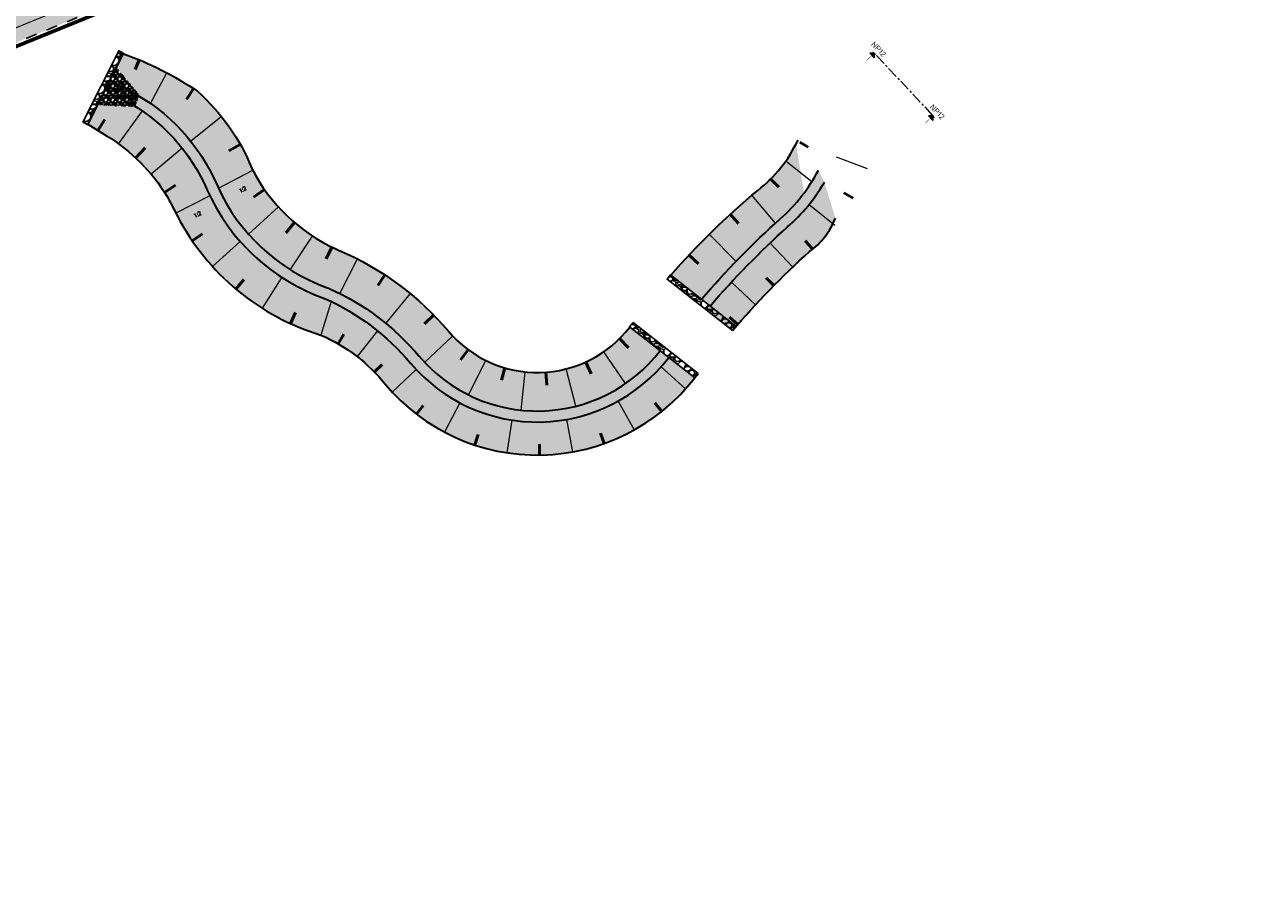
# Model space of a CAD drawing. Header units: metres. Extents: x 183890 to 185675, y 327401 to 328446.
# Tile 68 of 69: x 184595 to 184708, y 328308 to 328386. Entities that reach past the tile are written whole.
import ezdxf
from ezdxf.enums import TextEntityAlignment as Align

# ---------------------------------------------------------------- set-up
doc = ezdxf.new("R2010")
doc.units = ezdxf.units.M
doc.header["$LTSCALE"] = 0.2
for name, pattern in [('ACAD_ISO02W100', [15, 12, -3]), ('DASHED', [200, 100, -100]), ('XX-CENTER', [8, 5, -1, 1, -1])]:
    doc.linetypes.add(name, pattern=pattern)
for name, color, linetype, lineweight in [('N-WE-GW-TALUDARCERING_KORT-G', 7, 'Continuous', 50), ('N-WE-GW-TALUDARCERING_LANG-G', 7, 'Continuous', 18), ('N-WE-GW-WATERGANG_BODEM-G', 90, 'Continuous', 35), ('N-WE-GW-WATERGANG_INSTEEK-G', 90, 'Continuous', 35), ('X-XX-AL-T25', 7, 'Continuous', 25), ('X-XX-AL-VERWIJZING_DOORSNEDE-G', 7, 'XX-CENTER', 18)]:
    doc.layers.add(name, color=color, linetype=linetype, lineweight=lineweight)
for name, color, linetype in [('O_GROEN_A_GRAS', 251, 'Continuous'), ('O_RIO_L_KOKER', 7, 'Continuous'), ('O_RIO_T_VLOEIVLAK', 7, 'Continuous'), ('O_WEG_L_DETAIL', 7, 'Continuous'), ('O_WEGEN_A_ASFALT', 252, 'Continuous'), ('O_WEGEN_L_2STREK', 3, 'Continuous'), ('O_WEGEN_L_TB18-20', 1, 'ACAD_ISO02W100'), ('VOP', 7, 'Continuous'), ('Z_ZZZ_Z_HERGEBRUIK_MATERIALEN', 252, 'Continuous')]:
    doc.layers.add(name, color=color, linetype=linetype)
doc.styles.add('NLCS-ISO', font='NLCS-ISO.ttf')
doc.styles.add('ROMANS1_200_18', font='romans.shx', dxfattribs={"width": 0.9, "height": 0.36})
doc.styles.get("Standard").update_dxf_attribs({"font": 'arial.ttf'})
pattern_1 = [(90, (0, 0), (-0.3592102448, 0.3592102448), [0.09525, -0.6231704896]), (45, (0, 0), (-0.3592102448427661, 0.3592102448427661), [0.09525, -0.41275]), (135, (0, 0), (-0.3592102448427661, -0.3592102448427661), [0.09525, -0.41275])]

# ---------------------------------------------------------------- blocks, each defined once
blk = doc.blocks.new('pijldrsn')
at = {"linetype": 'Continuous'}
blk.add_hatch(color=256, dxfattribs=at).paths.add_polyline_path([(-2.99999997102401, -2.999999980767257), (2.897598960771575e-08, 1.923274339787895e-08), (3.00000002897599, -2.999999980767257)])
for p, q in [((-2.99999997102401, -2.999999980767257), (2.897598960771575e-08, 1.923274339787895e-08)), ((2.897598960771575e-08, 1.923274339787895e-08), (3.00000002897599, -2.999999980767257)), ((2.897598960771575e-08, 1.923274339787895e-08), (2.897598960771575e-08, -2.999999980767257)), ((2.897598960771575e-08, 1.923274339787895e-08), (2.897598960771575e-08, 1.923274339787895e-08)), ((2.897598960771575e-08, 1.923274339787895e-08), (2.897598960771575e-08, 1.923274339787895e-08)), ((2.897598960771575e-08, 1.923274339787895e-08), (2.897598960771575e-08, 1.923274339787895e-08)), ((3.00000002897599, -2.999999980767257), (-2.99999997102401, -2.999999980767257))]:
    blk.add_line(p, q, dxfattribs=at)
at = {"linetype": 'Continuous', "const_width": 0.35}
for points in [[(-2.99999997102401, 1.923274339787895e-08), (3.00000002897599, 1.923274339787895e-08)], [(2.897598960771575e-08, 1.923274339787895e-08), (2.897598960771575e-08, -9.999999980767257)]]:
    blk.add_lwpolyline(points, dxfattribs=at)
at = {"flags": 11}
for tag, p in [('TEXTAT', (0, -65)), ('TEXTHG', (0.02287704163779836, -71.78196205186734))]:
    blk.add_attdef(tag, text='', height=5, dxfattribs=at).set_placement(p, align=Align.TOP_CENTER)

msp = doc.modelspace()

# ---------------------------------------------------------------- hatches: boundary and pattern name
at = {"layer": 'O_GROEN_A_GRAS'}
h = msp.add_hatch(dxfattribs=at)
h.set_pattern_fill('GRASS', color=256, scale=0.02, style=0)
h.set_pattern_definition(pattern_1)
edge = h.paths.add_edge_path()
edge.add_line((184653.8217656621, 328362.8379226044), (184656.5809662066, 328360.6582095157))
edge.add_arc((184720.4602819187, 328305.2000703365), 84.59416160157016, 132.085681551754, 139.0364475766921, ccw=False)
edge.add_arc((184654.0150322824, 328379.2063811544), 14.86630503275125, 310.9672522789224, 323.2204230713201)
edge.add_line((184665.9221226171, 328370.3053573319), (184665.2071640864, 328374.7071180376))
edge.add_arc((184655.5228872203, 328379.2997131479), 10.71807577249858, 305.2923046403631, 334.6281897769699, ccw=False)
edge.add_arc((184704.6566163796, 328318.7128105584), 67.31424485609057, 129.6372020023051, 139.0417226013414)
edge = h.paths.add_edge_path()
edge.add_line((184652.8472981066, 328355.9791677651), (184650.0962648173, 328358.1361536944))
edge.add_arc((184641.7057763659, 328364.5820528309), 10.58063855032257, 220.1954036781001, 322.4671307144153, ccw=False)
edge.add_arc((184613.1592556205, 328340.4720210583), 26.78508773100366, 40.17951612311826, 66.85634040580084)
edge.add_arc((184630.1044102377, 328379.8669257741), 16.09978933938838, 207.0915571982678, 246.5084451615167, ccw=False)
edge.add_arc((184598.186126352, 328365.3921318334), 18.98024129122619, 22.10619573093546, 48.28582376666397)
edge.add_arc((184595.2518401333, 328357.0715778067), 27.34931631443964, 55.31371048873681, 71.14789657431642)
edge.add_line((184604.089126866, 328382.953762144), (184603.4728519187, 328381.7271793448))
edge.add_line((184603.4728519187, 328381.7271793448), (184605.54391776, 328379.118771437))
edge.add_arc((184596.4817143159, 328364.0915899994), 17.5482111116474, 23.047062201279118, 58.90774968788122, ccw=False)
edge.add_arc((184628.5064357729, 328378.0812193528), 17.40041144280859, 204.1527238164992, 250.7741621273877)
edge.add_arc((184613.5145472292, 328340.8510135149), 22.76919528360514, 40.02769890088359, 65.99725163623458, ccw=False)
edge.add_arc((184641.7031420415, 328364.5759882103), 14.07471264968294, 220.1795161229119, 322.3527015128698)
h = msp.add_hatch(dxfattribs=at)
h.set_pattern_fill('GRASS', color=256, scale=0.02, style=0)
h.set_pattern_definition(pattern_1)
edge = h.paths.add_edge_path()
edge.add_line((184657.0603380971, 328359.6648933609), (184659.4232838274, 328357.8121928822))
edge.add_arc((184718.4356267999, 328307.3035877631), 77.67609551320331, 132.0458085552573, 139.4398145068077, ccw=False)
edge.add_arc((184662.4397176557, 328370.481690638), 6.781682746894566, 305.87632970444, 338.923111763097)
edge.add_line((184668.7676968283, 328368.0428588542), (184667.7695821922, 328371.2973994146))
edge.add_arc((184654.0150322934, 328379.2063811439), 15.86630501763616, 311.00109129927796, 330.10073646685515, ccw=False)
edge.add_arc((184718.4356268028, 328307.3035877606), 80.6760955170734, 132.0270405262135, 139.5313993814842)
edge = h.paths.add_edge_path()
edge.add_line((184655.9951696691, 328353.5110352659), (184653.6342697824, 328355.3621316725))
edge.add_arc((184641.7031420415, 328364.5759882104), 15.07471264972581, 220.1743377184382, 322.3227557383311, ccw=False)
edge.add_arc((184613.514547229, 328340.8510135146), 21.76919528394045, 40.02431088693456, 65.99725163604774)
edge.add_arc((184628.4872009, 328378.066626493), 18.37695806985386, 204.1142105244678, 250.5561662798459, ccw=False)
edge.add_arc((184596.5321285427, 328364.1230987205), 16.48948817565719, 22.97184080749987, 58.12074247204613)
edge.add_line((184605.2407376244, 328378.1253609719), (184601.7526882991, 328378.3035076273))
edge.add_line((184601.7526882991, 328378.3035076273), (184600.8745498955, 328376.5557334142))
edge.add_line((184600.8745498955, 328376.5557334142), (184602.5578847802, 328375.5235964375))
edge.add_arc((184593.9638700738, 328361.4542674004), 16.48645226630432, 24.229419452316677, 58.58202505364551, ccw=False)
edge.add_arc((184628.3540893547, 328378.2935465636), 21.82041116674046, 207.4935989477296, 253.1898422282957)
edge.add_arc((184615.9703326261, 328343.4397121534), 15.22922852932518, 38.494370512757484, 66.49745592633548, ccw=False)
edge.add_arc((184641.7031420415, 328364.5759882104), 18.07471264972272, 220.1608630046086, 322.2528001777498)
at = {"layer": 'O_RIO_L_KOKER'}
h = msp.add_hatch(color=143, dxfattribs=at)
h.dxf.hatch_style = 1
edge = h.paths.add_edge_path()
edge.add_line((184602.9558795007, 328379.3582875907), (184604.1933145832, 328378.7250522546))
edge.add_arc((184596.5305874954, 328364.1221447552), 16.49127932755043, 22.97280275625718, 62.312214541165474, ccw=False)
edge.add_arc((184628.4872008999, 328378.0666264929), 18.37695806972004, 204.1142105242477, 250.5561662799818)
edge.add_arc((184613.5145472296, 328340.8510135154), 21.76919528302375, 40.02431088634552, 65.99725163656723, ccw=False)
edge.add_arc((184641.6977481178, 328364.5638121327), 15.0627373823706, 220.1521848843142, 322.3721998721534)
edge.add_line((184653.6273382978, 328355.3675663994), (184652.8472981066, 328355.979167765))
edge.add_arc((184641.7031420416, 328364.5759882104), 14.07471264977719, 220.1795161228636, 322.35270151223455, ccw=False)
edge.add_arc((184613.5145472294, 328340.8510135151), 22.76919528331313, 40.02769890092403, 65.9972516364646)
edge.add_arc((184630.0600329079, 328382.2238262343), 21.82380680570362, 250.47988576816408, 250.50421813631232, ccw=False)
edge.add_line((184622.7678749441, 328361.6543591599), (184622.6165895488, 328361.7079919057))
edge.add_arc((184628.5062164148, 328378.0810610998), 17.40014653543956, 204.1525438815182, 250.21561709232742, ccw=False)
edge.add_arc((184596.5305874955, 328364.1221447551), 17.49127932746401, 23.017637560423, 62.32925588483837)
edge.add_line((184604.6533608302, 328379.6129615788), (184603.4114288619, 328380.248498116))
edge.add_arc((184603.1836541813, 328379.8033928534), 0.4999999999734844, 62.89971333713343, 242.8997133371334)
h = msp.add_hatch(color=143, dxfattribs=at)
h.dxf.hatch_style = 1
edge = h.paths.add_edge_path()
edge.add_line((184667.7695821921, 328371.2973994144), (184667.2289495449, 328372.3946694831))
edge.add_arc((184654.0150322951, 328379.2063811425), 14.86630501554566, 310.9672522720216, 332.72910938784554, ccw=False)
edge.add_arc((184718.4356267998, 328307.3035877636), 81.6760955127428, 132.020638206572, 139.2093422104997)
edge.add_line((184656.5985252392, 328360.6623494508), (184657.3863542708, 328360.0446411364))
edge.add_arc((184718.4356267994, 328307.3035877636), 80.67609551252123, 132.0270405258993, 139.1759498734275, ccw=False)
edge.add_arc((184654.0150322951, 328379.2063811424), 15.86630501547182, 311.0010912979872, 330.1007364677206)
at = {"layer": 'O_WEG_L_DETAIL'}
h = msp.add_hatch(dxfattribs=at)
h.set_pattern_fill('GRAVEL', color=256, scale=0.05)
h.set_pattern_definition([(228.0127875, (184601.323171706, 328377.7879171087), (-10.1600000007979, -11.42999999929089), [0.17086072, -16.9152418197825]), (184.969741, (184601.208871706, 328377.6609171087), (15.23999999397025, 1.270000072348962), [0.2932023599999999, -29.027024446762]), (132.5104471, (184600.916771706, 328377.6355171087), (12.70000000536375, -13.96999999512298), [0.20674076, -20.46736139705]), (267.273689, (184600.421471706, 328377.3180171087), (1.270000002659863, 25.39999999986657), [0.26700226, -26.433218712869]), (292.83365418, (184600.408771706, 328377.0513171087), (-6.350000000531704, 15.23999999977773), [0.26181685, -25.919903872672]), (357.2736889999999, (184600.510371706, 328376.8100171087), (-25.39999999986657, 1.270000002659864), [0.26700226, -26.433218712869]), (37.69424047, (184600.777071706, 328376.7973171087), (-16.50999999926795, -12.70000000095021), [0.35309683, -34.9565576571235]), (72.25532837, (184601.056471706, 328377.0132171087), (8.890000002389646, 27.93999999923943), [0.33335976, -33.0026283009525]), (121.42956562, (184601.158071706, 328377.3307171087), (-10.16000000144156, 16.50999999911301), [0.2679065, -26.52277284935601]), (175.2363583, (184601.018371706, 328377.5593171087), (13.96999999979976, -1.270000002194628), [0.30585664, -14.986968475]), (222.3974378, (184600.713571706, 328377.5847171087), (-15.23999999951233, -13.970000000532), [0.3955389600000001, -39.15838625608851]), (138.81407483, (184601.678771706, 328377.3053171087), (-8.889999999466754, 7.620000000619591), [0.13500227, -13.365282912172]), (171.4692344, (184601.577171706, 328377.3942171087), (16.51000000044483, -2.539999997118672), [0.25684099, -25.42731949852]), (225, (184601.323171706, 328377.4323171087), (-1.776356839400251e-16, -1.27000000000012), [0.17960467, -1.616446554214]), (203.19859051, (184601.234271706, 328377.5847171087), (6.350000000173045, 2.539999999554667), [0.09672065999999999, -9.575311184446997]), (291.80140949, (184601.145371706, 328377.5466171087), (-1.270000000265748, 3.809999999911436), [0.13678281, -6.702376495]), (30.96375653, (184601.196171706, 328377.4196171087), (3.810000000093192, 2.539999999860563), [0.22215983, -7.183149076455]), (161.56505118, (184601.386671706, 328377.5339171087), (2.540000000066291, -1.269999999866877), [0.16064357, -3.855449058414]), (16.389540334, (184600.408771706, 328377.5466171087), (12.70000000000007, 3.810000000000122), [0.225044, -22.2794133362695]), (70.34617594, (184600.624671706, 328377.6101171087), (-5.080000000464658, -13.9699999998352), [0.18879947, -18.6911078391]), (293.19859051, (184601.386671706, 328377.7879171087), (-2.539999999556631, 6.350000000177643), [0.19344005, -9.478591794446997]), (343.6104596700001, (184601.462871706, 328377.6101171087), (-12.70000000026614, 3.80999999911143), [0.225044, -22.27941333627]), (339.44395478, (184600.408771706, 328376.7592171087), (-6.349999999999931, 2.540000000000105), [0.2170175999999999, -10.633867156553]), (294.7751406, (184600.611971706, 328376.6830171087), (-6.350000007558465, 13.96999999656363), [0.18183606, -18.00179669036]), (66.80140949, (184601.399371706, 328376.5179171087), (2.539999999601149, 6.350000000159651), [0.19344005, -9.478591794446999]), (17.35402464, (184601.475571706, 328376.6957171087), (-16.50999999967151, -5.080000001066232), [0.2128913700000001, -21.0761879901]), (69.44395478, (184600.777071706, 328376.5179171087), (-2.54000000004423, -6.349999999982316), [0.1085088, -10.742375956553]), (101.309932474, (184601.323171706, 328376.5179171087), (-1.2700000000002, 5.080000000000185), [0.0647573, -6.410997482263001]), (165.963756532, (184601.310471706, 328376.5814171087), (3.809999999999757, -1.269999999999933), [0.26181685, -4.9745272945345]), (186.00900596, (184601.056471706, 328376.6449171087), (12.69999999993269, 1.270000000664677), [0.2426335, -24.0206824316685]), (303.69006753, (184601.196171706, 328377.3053171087), (-1.270000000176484, 2.539999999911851), [0.18316194, -4.39588817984]), (353.15722659, (184601.297771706, 328377.1529171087), (21.59000000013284, -2.539999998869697), [0.31977838, -31.6580045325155]), (60.9453959, (184601.615271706, 328377.1148171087), (-5.080000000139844, -8.889999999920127), [0.13075412, -12.944696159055]), (90, (184601.678771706, 328377.2291171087), (-1.27, 1.27), [0.0762, -1.1938]), (120.25643716, (184601.031071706, 328376.6830171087), (5.079999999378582, -8.890000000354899), [0.17643348, -17.4669703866]), (48.01278749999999, (184600.942171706, 328376.8354171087), (10.16000000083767, 11.4299999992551), [0.34172144, -16.7443810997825]), (0, (184601.170771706, 328377.0894171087), (1.27, 1.27), [0.3302, -0.9398]), (325.3048465, (184601.500971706, 328377.0894171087), (12.70000000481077, -8.889999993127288), [0.20080478, -19.87965836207]), (254.0546040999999, (184601.666071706, 328376.9751171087), (-1.269999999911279, -5.080000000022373), [0.18491454, -9.060825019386]), (207.64597536, (184601.615271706, 328376.7973171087), (-24.13000000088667, -12.69999999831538), [0.3010725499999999, -29.806232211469]), (175.42607874, (184601.348571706, 328376.6576171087), (-16.50999999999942, 1.269999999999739), [0.31851473, -31.53292322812])])
h.paths.add_polyline_path([(184600.408771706, 328376.7423928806), (184600.8555497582, 328376.5179171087), (184604.1178681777, 328383.010966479), (184603.6710901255, 328383.2354422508)])
h = msp.add_hatch(dxfattribs=at)
h.set_pattern_fill('GRAVEL', color=251, scale=0.025)
h.set_pattern_definition([(228.0127875, (184600.865971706, 328377.1529171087), (-5.080000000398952, -5.714999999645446), [0.08543036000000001, -8.45762090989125]), (184.969741, (184600.808821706, 328377.0894171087), (7.619999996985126, 0.635000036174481), [0.14660118, -14.513512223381]), (132.5104471, (184600.662771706, 328377.0767171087), (6.350000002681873, -6.98499999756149), [0.10337038, -10.233680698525]), (267.273689, (184600.415121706, 328376.9179671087), (0.6350000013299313, 12.69999999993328), [0.13350113, -13.2166093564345]), (292.83365418, (184600.408771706, 328376.7846171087), (-3.175000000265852, 7.619999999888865), [0.130908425, -12.959951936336]), (357.2736889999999, (184600.459571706, 328376.6639671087), (-12.69999999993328, 0.6350000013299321), [0.13350113, -13.2166093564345]), (37.69424047, (184600.592921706, 328376.6576171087), (-8.254999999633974, -6.350000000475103), [0.176548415, -17.47827882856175]), (72.25532837, (184600.732621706, 328376.7655671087), (4.445000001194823, 13.96999999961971), [0.16667988, -16.50131415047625]), (121.42956562, (184600.783421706, 328376.9243171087), (-5.08000000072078, 8.254999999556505), [0.13395325, -13.261386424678]), (175.2363583, (184600.713571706, 328377.0386171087), (6.984999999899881, -0.635000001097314), [0.15292832, -7.4934842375]), (222.3974378, (184600.561171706, 328377.0513171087), (-7.619999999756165, -6.985000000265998), [0.19776948, -19.57919312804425]), (138.81407483, (184601.043771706, 328376.9116171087), (-4.444999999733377, 3.810000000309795), [0.06750113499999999, -6.682641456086]), (171.4692344, (184600.992971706, 328376.9560671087), (8.255000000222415, -1.269999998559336), [0.128420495, -12.71365974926]), (225, (184600.865971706, 328376.9751171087), (-8.881784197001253e-17, -0.6350000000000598), [0.08980233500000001, -0.808223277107]), (203.19859051, (184600.821521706, 328377.0513171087), (3.175000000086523, 1.269999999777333), [0.04836032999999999, -4.787655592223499]), (291.80140949, (184600.777071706, 328377.0322671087), (-0.6350000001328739, 1.904999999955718), [0.068391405, -3.3511882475]), (30.96375653, (184600.802471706, 328376.9687671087), (1.905000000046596, 1.269999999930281), [0.111079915, -3.5915745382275]), (161.56505118, (184600.897721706, 328377.0259171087), (1.270000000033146, -0.6349999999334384), [0.080321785, -1.927724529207]), (16.389540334, (184600.408771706, 328377.0322671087), (6.350000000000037, 1.905000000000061), [0.112522, -11.13970666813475]), (70.34617594, (184600.516721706, 328377.0640171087), (-2.540000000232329, -6.984999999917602), [0.094399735, -9.34555391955]), (293.19859051, (184600.897721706, 328377.1529171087), (-1.269999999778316, 3.175000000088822), [0.096720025, -4.739295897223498]), (343.6104596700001, (184600.935821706, 328377.0640171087), (-6.350000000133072, 1.904999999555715), [0.112522, -11.139706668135]), (339.44395478, (184600.408771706, 328376.6385671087), (-3.174999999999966, 1.270000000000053), [0.1085088, -5.3169335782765]), (294.7751406, (184600.510371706, 328376.6004671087), (-3.175000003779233, 6.984999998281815), [0.09091803, -9.000898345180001]), (66.80140949, (184600.904071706, 328376.5179171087), (1.269999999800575, 3.175000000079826), [0.09672002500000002, -4.739295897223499]), (17.35402464, (184600.942171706, 328376.6068171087), (-8.254999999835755, -2.540000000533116), [0.106445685, -10.53809399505]), (69.44395478, (184600.592921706, 328376.5179171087), (-1.270000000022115, -3.174999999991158), [0.05425439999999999, -5.371187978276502]), (101.309932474, (184600.865971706, 328376.5179171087), (-0.6350000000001, 2.540000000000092), [0.03237865, -3.205498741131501]), (165.963756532, (184600.859621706, 328376.5496671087), (1.904999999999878, -0.6349999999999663), [0.130908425, -2.48726364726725]), (186.00900596, (184600.732621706, 328376.5814171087), (6.349999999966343, 0.6350000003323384), [0.12131675, -12.01034121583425]), (303.69006753, (184600.802471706, 328376.9116171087), (-0.6350000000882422, 1.269999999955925), [0.09158097, -2.19794408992]), (353.15722659, (184600.853271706, 328376.8354171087), (10.79500000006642, -1.269999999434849), [0.15988919, -15.82900226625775]), (60.9453959, (184601.012021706, 328376.8163671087), (-2.540000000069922, -4.444999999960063), [0.06537706, -6.472348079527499]), (90, (184601.043771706, 328376.8735171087), (-0.635, 0.635), [0.0381, -0.5969]), (120.25643716, (184600.719921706, 328376.6004671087), (2.539999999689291, -4.445000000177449), [0.08821674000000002, -8.7334851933]), (48.01278749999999, (184600.675471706, 328376.6766671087), (5.080000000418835, 5.714999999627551), [0.17086072, -8.372190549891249]), (0, (184600.789771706, 328376.8036671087), (0.635, 0.635), [0.1651, -0.4699]), (325.3048465, (184600.954871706, 328376.8036671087), (6.350000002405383, -4.444999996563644), [0.10040239, -9.939829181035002]), (254.0546040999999, (184601.037421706, 328376.7465171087), (-0.6349999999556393, -2.540000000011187), [0.09245727, -4.530412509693]), (207.64597536, (184601.012021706, 328376.6576171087), (-12.06500000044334, -6.349999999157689), [0.150536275, -14.9031161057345]), (175.42607874, (184600.878671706, 328376.5877671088), (-8.254999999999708, 0.6349999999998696), [0.159257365, -15.76646161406])])
h.paths.add_polyline_path([(184601.785201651, 328378.350400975), (184605.1377479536, 328378.1301069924), (184605.5418946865, 328379.1948520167), (184603.4752562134, 328381.691485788)])
h = msp.add_hatch(dxfattribs=at)
h.set_pattern_fill('GRAVEL', color=256, scale=0.05)
h.set_pattern_definition([(228.0127875, (184651.127515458, 328357.0281622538), (-10.1600000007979, -11.42999999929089), [0.17086072, -16.9152418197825]), (184.969741, (184651.013215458, 328356.9011622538), (15.23999999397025, 1.270000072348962), [0.2932023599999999, -29.02702444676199]), (132.5104471, (184650.721115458, 328356.8757622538), (12.70000000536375, -13.96999999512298), [0.20674076, -20.46736139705]), (267.273689, (184650.225815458, 328356.5582622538), (1.270000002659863, 25.39999999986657), [0.2670022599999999, -26.433218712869]), (292.83365418, (184650.213115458, 328356.2915622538), (-6.350000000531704, 15.23999999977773), [0.2618168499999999, -25.91990387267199]), (357.2736889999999, (184650.314715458, 328356.0502622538), (-25.39999999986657, 1.270000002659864), [0.2670022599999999, -26.433218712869]), (37.69424047, (184650.581415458, 328356.0375622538), (-16.50999999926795, -12.70000000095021), [0.35309683, -34.9565576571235]), (72.25532837, (184650.860815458, 328356.2534622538), (8.890000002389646, 27.93999999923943), [0.33335976, -33.0026283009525]), (121.42956562, (184650.962415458, 328356.5709622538), (-10.16000000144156, 16.50999999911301), [0.2679065, -26.52277284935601]), (175.2363583, (184650.822715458, 328356.7995622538), (13.96999999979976, -1.270000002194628), [0.3058566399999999, -14.986968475]), (222.3974378, (184650.517915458, 328356.8249622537), (-15.23999999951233, -13.970000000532), [0.3955389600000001, -39.15838625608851]), (138.81407483, (184651.483115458, 328356.5455622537), (-8.889999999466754, 7.620000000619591), [0.13500227, -13.365282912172]), (171.4692344, (184651.381515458, 328356.6344622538), (16.51000000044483, -2.539999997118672), [0.25684099, -25.42731949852]), (225, (184651.127515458, 328356.6725622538), (-1.776356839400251e-16, -1.27000000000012), [0.17960467, -1.616446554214]), (203.19859051, (184651.038615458, 328356.8249622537), (6.350000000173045, 2.539999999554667), [0.09672065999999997, -9.575311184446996]), (291.80140949, (184650.949715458, 328356.7868622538), (-1.270000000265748, 3.809999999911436), [0.13678281, -6.702376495]), (30.96375653, (184651.000515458, 328356.6598622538), (3.810000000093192, 2.539999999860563), [0.2221598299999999, -7.183149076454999]), (161.56505118, (184651.191015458, 328356.7741622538), (2.540000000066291, -1.269999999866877), [0.16064357, -3.855449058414]), (16.389540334, (184650.213115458, 328356.7868622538), (12.70000000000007, 3.810000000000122), [0.225044, -22.2794133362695]), (70.34617594, (184650.429015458, 328356.8503622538), (-5.080000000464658, -13.9699999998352), [0.18879947, -18.6911078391]), (293.19859051, (184651.191015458, 328357.0281622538), (-2.539999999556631, 6.350000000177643), [0.19344005, -9.478591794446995]), (343.6104596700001, (184651.267215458, 328356.8503622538), (-12.70000000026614, 3.80999999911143), [0.225044, -22.27941333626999]), (339.44395478, (184650.213115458, 328355.9994622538), (-6.349999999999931, 2.540000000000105), [0.2170175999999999, -10.633867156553]), (294.7751406, (184650.416315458, 328355.9232622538), (-6.350000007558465, 13.96999999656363), [0.18183606, -18.00179669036]), (66.80140949, (184651.203715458, 328355.7581622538), (2.539999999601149, 6.350000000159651), [0.19344005, -9.478591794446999]), (17.35402464, (184651.279915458, 328355.9359622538), (-16.50999999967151, -5.080000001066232), [0.2128913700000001, -21.0761879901]), (69.44395478, (184650.581415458, 328355.7581622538), (-2.54000000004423, -6.349999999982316), [0.1085088, -10.742375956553]), (101.309932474, (184651.127515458, 328355.7581622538), (-1.2700000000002, 5.080000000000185), [0.0647573, -6.410997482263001]), (165.963756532, (184651.114815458, 328355.8216622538), (3.809999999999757, -1.269999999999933), [0.26181685, -4.9745272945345]), (186.00900596, (184650.860815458, 328355.8851622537), (12.69999999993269, 1.270000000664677), [0.2426334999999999, -24.0206824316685]), (303.69006753, (184651.000515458, 328356.5455622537), (-1.270000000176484, 2.539999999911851), [0.18316194, -4.39588817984]), (353.15722659, (184651.102115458, 328356.3931622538), (21.59000000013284, -2.539999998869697), [0.31977838, -31.6580045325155]), (60.9453959, (184651.419615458, 328356.3550622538), (-5.080000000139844, -8.889999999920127), [0.13075412, -12.944696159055]), (90, (184651.483115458, 328356.4693622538), (-1.27, 1.27), [0.0762, -1.1938]), (120.25643716, (184650.835415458, 328355.9232622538), (5.079999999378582, -8.890000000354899), [0.17643348, -17.4669703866]), (48.01278749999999, (184650.746515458, 328356.0756622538), (10.16000000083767, 11.4299999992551), [0.34172144, -16.7443810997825]), (0, (184650.975115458, 328356.3296622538), (1.27, 1.27), [0.3302, -0.9398]), (325.3048465, (184651.305315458, 328356.3296622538), (12.70000000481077, -8.889999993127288), [0.20080478, -19.87965836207]), (254.0546040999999, (184651.470415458, 328356.2153622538), (-1.269999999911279, -5.080000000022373), [0.18491454, -9.060825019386]), (207.64597536, (184651.419615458, 328356.0375622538), (-24.13000000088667, -12.69999999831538), [0.3010725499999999, -29.80623221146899]), (175.42607874, (184651.152915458, 328355.8978622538), (-16.50999999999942, 1.269999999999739), [0.31851473, -31.53292322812])])
h.paths.add_polyline_path([(184659.4232838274, 328357.8121928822), (184659.749977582, 328358.1914093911), (184653.7839429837, 328362.8691618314), (184653.4754338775, 328362.4756873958)])
h = msp.add_hatch(dxfattribs=at)
h.set_pattern_fill('GRAVEL', color=256, scale=0.05)
h.set_pattern_definition([(228.0127875, (184647.7339152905, 328352.6999434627), (-10.1600000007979, -11.42999999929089), [0.17086072, -16.9152418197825]), (184.969741, (184647.6196152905, 328352.5729434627), (15.23999999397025, 1.270000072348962), [0.2932023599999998, -29.02702444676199]), (132.5104471, (184647.3275152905, 328352.5475434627), (12.70000000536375, -13.96999999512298), [0.20674076, -20.46736139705]), (267.273689, (184646.8322152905, 328352.2300434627), (1.270000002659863, 25.39999999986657), [0.2670022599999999, -26.43321871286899]), (292.83365418, (184646.8195152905, 328351.9633434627), (-6.350000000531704, 15.23999999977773), [0.2618168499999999, -25.91990387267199]), (357.2736889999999, (184646.9211152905, 328351.7220434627), (-25.39999999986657, 1.270000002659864), [0.2670022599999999, -26.43321871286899]), (37.69424047, (184647.1878152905, 328351.7093434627), (-16.50999999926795, -12.70000000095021), [0.35309683, -34.9565576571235]), (72.25532837, (184647.4672152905, 328351.9252434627), (8.890000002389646, 27.93999999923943), [0.33335976, -33.0026283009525]), (121.42956562, (184647.5688152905, 328352.2427434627), (-10.16000000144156, 16.50999999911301), [0.2679065, -26.52277284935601]), (175.2363583, (184647.4291152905, 328352.4713434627), (13.96999999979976, -1.270000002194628), [0.3058566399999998, -14.986968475]), (222.3974378, (184647.1243152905, 328352.4967434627), (-15.23999999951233, -13.970000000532), [0.3955389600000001, -39.15838625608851]), (138.81407483, (184648.0895152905, 328352.2173434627), (-8.889999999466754, 7.620000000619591), [0.13500227, -13.365282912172]), (171.4692344, (184647.9879152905, 328352.3062434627), (16.51000000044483, -2.539999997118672), [0.25684099, -25.42731949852]), (225, (184647.7339152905, 328352.3443434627), (-1.776356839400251e-16, -1.27000000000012), [0.17960467, -1.616446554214]), (203.19859051, (184647.6450152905, 328352.4967434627), (6.350000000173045, 2.539999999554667), [0.09672065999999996, -9.575311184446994]), (291.80140949, (184647.5561152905, 328352.4586434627), (-1.270000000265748, 3.809999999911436), [0.13678281, -6.702376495]), (30.96375653, (184647.6069152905, 328352.3316434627), (3.810000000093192, 2.539999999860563), [0.2221598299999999, -7.183149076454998]), (161.56505118, (184647.7974152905, 328352.4459434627), (2.540000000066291, -1.269999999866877), [0.16064357, -3.855449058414]), (16.389540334, (184646.8195152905, 328352.4586434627), (12.70000000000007, 3.810000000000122), [0.225044, -22.2794133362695]), (70.34617594, (184647.0354152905, 328352.5221434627), (-5.080000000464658, -13.9699999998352), [0.18879947, -18.6911078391]), (293.19859051, (184647.7974152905, 328352.6999434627), (-2.539999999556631, 6.350000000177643), [0.1934400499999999, -9.478591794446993]), (343.6104596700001, (184647.8736152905, 328352.5221434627), (-12.70000000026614, 3.80999999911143), [0.2250439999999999, -22.27941333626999]), (339.44395478, (184646.8195152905, 328351.6712434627), (-6.349999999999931, 2.540000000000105), [0.2170175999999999, -10.633867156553]), (294.7751406, (184647.0227152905, 328351.5950434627), (-6.350000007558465, 13.96999999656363), [0.18183606, -18.00179669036]), (66.80140949, (184647.8101152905, 328351.4299434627), (2.539999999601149, 6.350000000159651), [0.19344005, -9.478591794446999]), (17.35402464, (184647.8863152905, 328351.6077434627), (-16.50999999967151, -5.080000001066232), [0.2128913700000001, -21.0761879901]), (69.44395478, (184647.1878152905, 328351.4299434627), (-2.54000000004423, -6.349999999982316), [0.1085088, -10.742375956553]), (101.309932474, (184647.7339152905, 328351.4299434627), (-1.2700000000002, 5.080000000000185), [0.0647573, -6.410997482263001]), (165.963756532, (184647.7212152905, 328351.4934434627), (3.809999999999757, -1.269999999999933), [0.26181685, -4.9745272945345]), (186.00900596, (184647.4672152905, 328351.5569434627), (12.69999999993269, 1.270000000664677), [0.2426334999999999, -24.02068243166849]), (303.69006753, (184647.6069152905, 328352.2173434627), (-1.270000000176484, 2.539999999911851), [0.18316194, -4.39588817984]), (353.15722659, (184647.7085152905, 328352.0649434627), (21.59000000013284, -2.539999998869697), [0.31977838, -31.6580045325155]), (60.9453959, (184648.0260152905, 328352.0268434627), (-5.080000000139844, -8.889999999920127), [0.13075412, -12.944696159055]), (90, (184648.0895152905, 328352.1411434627), (-1.27, 1.27), [0.0762, -1.1938]), (120.25643716, (184647.4418152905, 328351.5950434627), (5.079999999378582, -8.890000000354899), [0.17643348, -17.4669703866]), (48.01278749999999, (184647.3529152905, 328351.7474434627), (10.16000000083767, 11.4299999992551), [0.34172144, -16.7443810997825]), (0, (184647.5815152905, 328352.0014434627), (1.27, 1.27), [0.3302, -0.9398]), (325.3048465, (184647.9117152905, 328352.0014434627), (12.70000000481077, -8.889999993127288), [0.20080478, -19.87965836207]), (254.0546040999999, (184648.0768152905, 328351.8871434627), (-1.269999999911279, -5.080000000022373), [0.18491454, -9.060825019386]), (207.64597536, (184648.0260152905, 328351.7093434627), (-24.13000000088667, -12.69999999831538), [0.3010725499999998, -29.80623221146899]), (175.42607874, (184647.7593152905, 328351.5696434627), (-16.50999999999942, 1.269999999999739), [0.31851473, -31.53292322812])])
h.paths.add_polyline_path([(184656.02968366, 328353.4839740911), (184656.3563774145, 328353.8631906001), (184650.3903428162, 328358.5409430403), (184650.08183371, 328358.1474686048)])
at = {"layer": 'O_WEGEN_A_ASFALT'}
h = msp.add_hatch(color=256, dxfattribs=at)
edge = h.paths.add_edge_path()
edge.add_line((184518.2677170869, 328348.7515630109), (184515.9516117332, 328353.6297381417))
edge.add_line((184515.9516117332, 328353.6297381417), (184472.8346446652, 328333.457004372))
edge.add_arc((184549.9700542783, 328167.6463986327), 182.874351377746, 114.9479385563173, 128.3698806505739)
edge.add_line((184436.4534119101, 328311.0235247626), (184427.2667406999, 328303.4333670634))
edge.add_line((184427.2667406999, 328303.4333670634), (184408.6420948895, 328287.2705305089))
edge.add_line((184408.6420948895, 328287.2705305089), (184369.3424671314, 328252.9937540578))
edge.add_line((184369.3424671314, 328252.9937540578), (184344.192025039, 328231.0873067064))
edge.add_line((184344.192025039, 328231.0873067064), (184308.9938055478, 328200.7703487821))
edge.add_line((184308.9938055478, 328200.7703487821), (184312.5179227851, 328196.6788212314))
edge.add_line((184312.5179227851, 328196.6788212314), (184347.7270574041, 328227.0051765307))
edge.add_line((184347.7270574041, 328227.0051765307), (184372.8895681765, 328248.9221361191))
edge.add_line((184372.8895681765, 328248.9221361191), (184412.1859144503, 328283.1960515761))
edge.add_line((184412.1859144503, 328283.1960515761), (184430.747607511, 328299.3041789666))
edge.add_line((184430.747607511, 328299.3041789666), (184439.847607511, 328306.8231789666))
edge.add_arc((184535.6559787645, 328190.8694379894), 150.4144741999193, 113.7323898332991, 129.5656877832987, ccw=False)
edge.add_line((184475.1193655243, 328328.5641456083), (184518.2677170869, 328348.7515630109))
edge = h.paths.add_edge_path()
edge.add_line((184535.0324315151, 328362.5488698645), (184537.3187477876, 328357.6567578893))
edge.add_line((184537.3187477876, 328357.6567578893), (184586.0778725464, 328380.47121256))
edge.add_arc((184628.5429823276, 328289.7146454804), 100.2000000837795, 112.1933717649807, 115.0749517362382, ccw=False)
edge.add_line((184590.6940680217, 328382.4912573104), (184637.7404532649, 328401.6841828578))
edge.add_line((184637.7404532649, 328401.6841828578), (184669.6593926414, 328414.9197466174))
edge.add_arc((184806.7962365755, 328092.2675992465), 350.586540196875, 111.01310957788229, 113.026948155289, ccw=False)
edge.add_line((184681.082372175, 328419.5395755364), (184686.802372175, 328421.5605755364))
edge.add_line((184686.802372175, 328421.5605755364), (184704.025355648, 328427.3326032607))
edge.add_line((184704.025355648, 328427.3326032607), (184705.9272491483, 328427.9710141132))
edge.add_line((184705.9272491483, 328427.9710141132), (184703.8209494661, 328432.9600949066))
edge.add_line((184703.8209494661, 328432.9600949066), (184696.179231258, 328430.3949886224))
edge.add_line((184696.179231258, 328430.3949886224), (184685.047057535, 328426.6675327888))
edge.add_line((184685.047057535, 328426.6675327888), (184679.2120201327, 328424.6058875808))
edge.add_arc((184806.8969084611, 328092.0236837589), 356.2504077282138, 111.002783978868, 113.0226607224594)
edge.add_line((184667.5690977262, 328419.8988340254), (184635.6879491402, 328406.6789217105))
edge.add_line((184635.6879491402, 328406.6789217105), (184624.2530242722, 328402.0139583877))
edge.add_line((184624.2530242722, 328402.0139583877), (184600.6448896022, 328392.3828428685))
edge.add_line((184600.6448896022, 328392.3828428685), (184595.4059248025, 328390.2455679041))
edge.add_line((184595.4059248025, 328390.2455679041), (184588.6543061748, 328387.4911944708))
edge.add_arc((184628.5429822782, 328289.7146455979), 105.5999999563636, 112.1933717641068, 115.0749521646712)
edge.add_line((184583.7893329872, 328385.3622847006), (184535.0324315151, 328362.5488698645))
at = {"layer": 'Z_ZZZ_Z_HERGEBRUIK_MATERIALEN'}
h = msp.add_hatch(dxfattribs=at)
h.set_pattern_fill('AVH-TEGEL_300X300_HALFST', color=256, angle=27, style=0, pattern_type=2)
h.set_pattern_definition([(27, (0, 0), (0.1992033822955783, 0.2698481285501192), [0.3, -0.3]), (117, (0, 0), (-0.2673019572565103, -0.136197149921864), [])])
edge = h.paths.add_edge_path()
edge.add_line((184614.2588725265, 328399.0167776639), (184614.1077939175, 328399.3871097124))
edge.add_line((184614.1077939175, 328399.3871097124), (184598.7849366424, 328393.1360801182))
edge.add_line((184598.7849366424, 328393.1360801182), (184594.3420846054, 328392.3927987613))
edge.add_line((184594.3420846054, 328392.3927987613), (184587.7515226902, 328389.7041296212))
edge.add_arc((184618.7348198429, 328312.1282059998), 83.53435597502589, 111.7714320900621, 115.4968914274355)
edge.add_line((184582.7764433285, 328387.527037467), (184532.2088725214, 328363.866407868))
edge.add_line((184532.2088725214, 328363.866407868), (184515.1430508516, 328355.89008839))
edge.add_line((184515.1430508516, 328355.89008839), (184471.8239734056, 328335.6227950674))
edge.add_arc((184549.1967325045, 328168.9036082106), 183.7983436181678, 114.8955576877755, 128.4383998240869)
edge.add_line((184434.9342878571, 328312.8686208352), (184432.6914104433, 328311.0154125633))
edge.add_line((184432.6914104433, 328311.0154125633), (184433.4493957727, 328310.0980477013))
edge.add_line((184433.4493957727, 328310.0980477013), (184435.6986950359, 328311.9565621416))
edge.add_arc((184549.9700342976, 328167.6464271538), 184.0743166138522, 114.9484132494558, 128.3737855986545, ccw=False)
edge.add_line((184472.3271031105, 328334.544387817), (184515.648047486, 328354.8125542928))
edge.add_line((184515.648047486, 328354.8125542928), (184532.7127425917, 328362.7883471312))
edge.add_line((184532.7127425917, 328362.7883471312), (184583.2807694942, 328386.4491900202))
edge.add_arc((184628.5429824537, 328289.714645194), 106.8000003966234, 112.1933717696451, 115.07495174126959, ccw=False)
edge.add_line((184588.201025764, 328388.6022916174), (184594.7915876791, 328391.2909607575))
edge.add_line((184594.7915876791, 328391.2909607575), (184595.0937746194, 328390.5502293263))
edge.add_line((184595.0937746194, 328390.5502293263), (184599.3116383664, 328392.2709384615))
edge.add_line((184599.3116383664, 328392.2709384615), (184614.4874328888, 328398.4620176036))
edge.add_line((184614.4874328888, 328398.4620176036), (184614.2588725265, 328399.0167776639))
edge = h.paths.add_edge_path()
edge.add_line((184689.413894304, 328429.6061046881), (184689.5408983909, 328429.2268026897))
edge.add_line((184689.5408983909, 328429.2268026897), (184689.1763164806, 328429.1041407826))
edge.add_line((184689.1763164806, 328429.1041407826), (184689.4298215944, 328428.3461055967))
edge.add_line((184689.4298215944, 328428.3461055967), (184696.1164409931, 328430.5848782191))
edge.add_line((184696.1164409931, 328430.5848782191), (184702.2433136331, 328432.6414944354))
edge.add_line((184702.2433136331, 328432.6414944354), (184703.7429383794, 328433.1448756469))
edge.add_line((184703.7429383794, 328433.1448756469), (184703.6792939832, 328433.3344788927))
edge.add_arc((184701.8336064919, 328438.8329730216), 5.800000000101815, 288.5554318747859, 402.2208331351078)
edge.add_line((184706.1288562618, 328442.7305144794), (184704.353887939, 328444.6866020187))
edge.add_line((184704.353887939, 328444.6866020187), (184703.0871939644, 328443.6655933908))
edge.add_line((184703.0871939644, 328443.6655933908), (184704.471, 328442.147))
edge.add_line((184704.471, 328442.147), (184702.37, 328435.113))
edge.add_line((184702.37, 328435.113), (184701.9838513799, 328433.8202016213))
edge.add_line((184701.9838513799, 328433.8202016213), (184695.7354287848, 328431.7227840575))
edge.add_line((184695.7354287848, 328431.7227840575), (184689.413894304, 328429.6061046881))
edge = h.paths.add_edge_path()
edge.add_line((184686.6957807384, 328428.2753272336), (184686.5691299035, 328428.6535742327))
edge.add_line((184686.5691299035, 328428.6535742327), (184684.5852884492, 328427.9893120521))
edge.add_line((184684.5852884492, 328427.9893120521), (184678.7405468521, 328425.9241219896))
edge.add_arc((184806.4548521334, 328093.0900720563), 356.4960709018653, 110.9926904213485, 113.0234585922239)
edge.add_line((184667.0263947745, 328421.1893769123), (184635.1373926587, 328407.9662305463))
edge.add_line((184635.1373926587, 328407.9662305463), (184618.7407366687, 328401.2771398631))
edge.add_line((184618.7407366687, 328401.2771398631), (184618.891808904, 328400.9068234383))
edge.add_line((184618.891808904, 328400.9068234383), (184619.1178378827, 328400.3510260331))
edge.add_line((184619.1178378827, 328400.3510260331), (184635.4980191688, 328407.0334437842))
edge.add_line((184635.4980191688, 328407.0334437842), (184667.3975643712, 328420.3148001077))
edge.add_arc((184571.432131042, 328689.6583926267), 285.9288988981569, 289.6106646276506, 292.1324530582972)
edge.add_line((184679.1555578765, 328424.7980548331), (184684.9898248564, 328426.85928297))
edge.add_line((184684.9898248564, 328426.85928297), (184686.5846098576, 328427.394911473))
edge.add_line((184686.5846098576, 328427.394911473), (184686.3311988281, 328428.1526653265))
edge.add_line((184686.3311988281, 328428.1526653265), (184686.6957807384, 328428.2753272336))

# ---------------------------------------------------------------- linework, layer by layer
at = {"layer": 'N-WE-GW-TALUDARCERING_KORT-G'}
for p, q in [((184605.1519150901, 328381.5256696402), (184605.514878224, 328382.4222218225)), ((184609.8132822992, 328378.8236957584), (184610.4659056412, 328379.7985950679)), ((184602.3939046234, 328377.0050010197), (184601.7785678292, 328376.001434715)), ((184613.6810846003, 328374.1436985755), (184614.7125665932, 328374.7262805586)), ((184666.2845070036, 328374.4692911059), (184665.5471116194, 328374.9303063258)), ((184606.0581448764, 328374.4044953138), (184605.2158122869, 328373.5015398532)), ((184663.6269127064, 328370.8454330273), (184662.8798861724, 328371.603846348)), ((184608.8400626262, 328371.0164489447), (184607.8397043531, 328370.3690048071)), ((184615.9247942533, 328369.9445674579), (184616.9139665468, 328370.636892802)), ((184669.5287833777, 328370.3427410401), (184670.3961910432, 328369.8471555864)), ((184659.9814819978, 328367.543702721), (184659.2185343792, 328368.3776150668)), ((184618.8425935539, 328366.6937554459), (184619.6428773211, 328367.628724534)), ((184611.293676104, 328366.6070690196), (184610.3522179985, 328365.9621650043)), ((184666.0175856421, 328365.9708493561), (184666.6886745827, 328365.2308219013)), ((184622.5130802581, 328364.3217734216), (184623.0389854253, 328365.395258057)), ((184656.3261293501, 328363.87587815), (184655.473948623, 328364.6721333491)), ((184615.0343368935, 328362.4449427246), (184614.3150944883, 328361.5891469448)), ((184627.2037830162, 328361.8972569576), (184627.8435296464, 328362.8732045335)), ((184662.4732249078, 328362.6025952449), (184663.183823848, 328361.900419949)), ((184619.7412836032, 328359.4444526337), (184619.2854571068, 328358.446878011)), ((184631.4481241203, 328358.4145398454), (184632.27935312, 328359.2300272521)), ((184659.1556375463, 328359.0303074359), (184659.9083625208, 328358.3734923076)), ((184624.1188513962, 328357.4942575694), (184623.6089251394, 328356.6147379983)), ((184649.9874471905, 328356.2571612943), (184649.1650295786, 328357.0830060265)), ((184634.7139079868, 328355.142897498), (184635.407758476, 328356.0793598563)), ((184627.602443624, 328354.7432820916), (184626.8921585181, 328354.0530585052)), ((184638.4313480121, 328353.3008848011), (184638.7561526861, 328354.420211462)), ((184646.5767091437, 328353.8951204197), (184646.0928897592, 328354.955454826)), ((184642.5573658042, 328352.8668936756), (184642.4725634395, 328354.0293044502)), ((184631.3380918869, 328351.0059588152), (184630.7316934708, 328350.212055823)), ((184652.3662176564, 328351.2388677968), (184652.9900517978, 328350.4585909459)), ((184636.3218776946, 328348.3703732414), (184636.0070514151, 328347.4222775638)), ((184647.4420312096, 328348.4935408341), (184647.7777800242, 328347.5526509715)), ((184641.8922622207, 328347.5013228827), (184641.9033265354, 328346.5023841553))]:
    msp.add_line(p, q, dxfattribs=at)
at = {"layer": 'N-WE-GW-TALUDARCERING_LANG-G'}
for p, q in [((184606.5679921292, 328378.4467864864), (184608.0481302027, 328381.2426361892)), ((184605.7908004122, 328377.7680507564), (184603.6376865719, 328374.8021921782)), ((184610.199934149, 328375.0351560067), (184612.9879662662, 328377.2730027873)), ((184609.4426443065, 328374.3808524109), (184606.6224782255, 328372.0178861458)), ((184668.8557810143, 328373.5946245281), (184671.6618688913, 328372.5335539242)), ((184612.7299655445, 328370.7411014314), (184615.8505540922, 328372.3817368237)), ((184666.620175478, 328371.3249225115), (184664.3057827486, 328373.1823900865)), ((184611.9418847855, 328370.0688078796), (184608.868377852, 328368.4692778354)), ((184663.3287987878, 328367.5880972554), (184661.1928234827, 328370.1142521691)), ((184615.4570955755, 328366.5708245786), (184618.1845055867, 328369.0455180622)), ((184666.385624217, 328369.2711866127), (184668.7246549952, 328367.3926406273)), ((184614.699816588, 328365.9167037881), (184612.1870155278, 328363.6389886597)), ((184619.2543271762, 328363.3444520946), (184621.2684056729, 328366.4059964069)), ((184659.743867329, 328364.1037809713), (184657.3109252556, 328366.5624973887)), ((184662.8343578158, 328365.7598216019), (184664.9019319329, 328363.586083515)), ((184623.7556724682, 328361.1870801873), (184625.3574035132, 328364.3183229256)), ((184618.4721124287, 328362.6584925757), (184616.6960663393, 328359.8484701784)), ((184659.320529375, 328362.2038395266), (184661.5187677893, 328360.1623332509)), ((184627.9396326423, 328358.467856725), (184630.1594904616, 328361.1706427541)), ((184622.9546564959, 328360.4668795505), (184622.0287850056, 328357.4100394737)), ((184627.1726570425, 328357.8025296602), (184625.3364424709, 328355.4482669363)), ((184631.4577878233, 328354.9255865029), (184634.0055300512, 328357.3253801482)), ((184649.7163533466, 328353.005077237), (184647.7236846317, 328355.882449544)), ((184635.4541236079, 328351.9645923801), (184637.0080853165, 328355.1007051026)), ((184645.1913958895, 328350.9403869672), (184644.3239615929, 328354.3311918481)), ((184652.9312280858, 328354.5173081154), (184655.1657156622, 328352.5155425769)), ((184630.7006045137, 328354.2710801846), (184628.5110030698, 328352.2203131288)), ((184640.2308294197, 328350.5784944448), (184640.5969537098, 328354.0592921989)), ((184634.6559041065, 328351.2499460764), (184633.2534419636, 328348.5979468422)), ((184649.043815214, 328351.4093075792), (184650.5046735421, 328348.7890226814)), ((184639.3794062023, 328349.6814518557), (184638.9169623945, 328346.7173085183)), ((184644.3562131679, 328349.7365753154), (184644.8841975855, 328346.7834020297))]:
    msp.add_line(p, q, dxfattribs=at)
at = {"layer": 'N-WE-GW-WATERGANG_BODEM-G', "flags": 128}
for points in [[(184603.4114288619, 328380.248498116), (184604.6533608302, 328379.6129615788, -0.1732315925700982), (184612.6292903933, 328370.9614881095, 0.2037389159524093), (184622.6165895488, 328361.7079919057), (184622.7678749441, 328361.6543591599, 0.0001061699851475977), (184622.7766110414, 328361.6512641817, -0.1138010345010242), (184630.949685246, 328355.4952006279, 0.4779034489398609), (184652.8472981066, 328355.979167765, 0.4779034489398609)], [(184602.9558795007, 328379.3582875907), (184604.1933145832, 328378.7250522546, -0.1733565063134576), (184611.7139471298, 328370.5585944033, 0.2054613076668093), (184622.3698305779, 328360.7377382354, -0.1138160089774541), (184630.1847795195, 328354.8510570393, 0.4777707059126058), (184653.6342697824, 328355.3621316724, 0.4777707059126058)], [(184656.5985252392, 328360.6623494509, -0.03137692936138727), (184663.7617916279, 328367.981065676, 0.0952404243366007), (184667.2289495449, 328372.3946694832)], [(184657.3863542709, 328360.0446411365, -0.03120312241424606), (184664.4244930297, 328367.2321270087, 0.08353139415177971), (184667.7695821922, 328371.2973994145)]]:
    msp.add_lwpolyline(points, format="xyb", dxfattribs=at)
at = {"layer": 'N-WE-GW-WATERGANG_BODEM-G'}
msp.add_arc((184603.1836541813, 328379.8033928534), 0.4999999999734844, 62.89971334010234, 242.8997133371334, dxfattribs=at)
at = {"layer": 'N-WE-GW-WATERGANG_INSTEEK-G', "flags": 128}
for points in [[(184604.089126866, 328382.953762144, -0.06919981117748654), (184610.8158649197, 328379.5603802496, -0.1147296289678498), (184615.7710910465, 328372.5348607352, 0.168118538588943), (184623.3939078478, 328365.2267031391), (184623.6868105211, 328365.1015056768, -0.1169281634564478), (184633.6237788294, 328357.7533466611, 0.4787045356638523), (184650.0928632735, 328358.1388207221, 0.4787045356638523)], [(184600.8745498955, 328376.5557334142), (184602.5578847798, 328375.5235964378, -0.1186785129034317), (184608.0718112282, 328369.9998855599), (184608.9980227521, 328368.2201643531, 0.2020724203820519), (184622.0435934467, 328357.4055599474, -0.1227982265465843), (184627.8897825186, 328352.9189587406, 0.4774680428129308), (184655.9951696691, 328353.5110352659, 0.4774680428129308)], [(184653.8227733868, 328362.8387163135, -0.04107617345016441), (184661.7152341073, 328370.5514568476, 0.1178801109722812), (184665.3760595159, 328375.1261538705)], [(184659.4232838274, 328357.8121928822, -0.03227363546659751), (184666.4140391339, 328364.9866028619, 0.1452015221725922), (184668.7676968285, 328368.0428588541)]]:
    msp.add_lwpolyline(points, format="xyb", dxfattribs=at)
at = {"layer": 'O_WEG_L_DETAIL', "flags": 128}
for points in [[(184600.408771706, 328376.7423928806), (184600.8555497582, 328376.5179171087), (184604.1178681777, 328383.010966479), (184603.6710901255, 328383.2354422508)], [(184659.4232838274, 328357.8121928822), (184659.749977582, 328358.1914093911), (184653.7839429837, 328362.8691618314), (184653.4754338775, 328362.4756873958)]]:
    msp.add_lwpolyline(points, close=True, dxfattribs=at)
for points in [[(184650.08183371, 328358.1474686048), (184650.3903428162, 328358.5409430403)], [(184650.08183371, 328358.1474686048), (184655.9951696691, 328353.5110352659)], [(184650.3903428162, 328358.5409430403), (184656.2958201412, 328353.9106713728)], [(184655.9951696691, 328353.5110352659), (184656.2958201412, 328353.9106713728)]]:
    msp.add_lwpolyline(points, dxfattribs=at)
at = {"layer": 'O_WEGEN_L_2STREK', "linetype": 'DASHED', "ltscale": 0.05, "flags": 128}
msp.add_lwpolyline([(184705.9415300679, 328427.9758078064), (184697.8944979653, 328425.2746509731), (184686.8039306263, 328421.561126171), (184681.0798123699, 328419.5386711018, 0.00877933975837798), (184669.6585788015, 328414.9194091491), (184637.7404532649, 328401.6841828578), (184590.6940680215, 328382.4912573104, 0.0125739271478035), (184586.0778725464, 328380.47121256), (184535.5072393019, 328356.8091508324), (184535.2822235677, 328356.7039817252)], format="xyb", dxfattribs=at)
at = {"layer": 'O_WEGEN_L_TB18-20', "ltscale": 0.5, "const_width": 0.2, "flags": 128}
msp.add_lwpolyline([(184668.8513814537, 328414.2599262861), (184637.8537733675, 328401.4064085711), (184592.7441492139, 328383.0035992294)], dxfattribs=at)
at = {"layer": 'O_WEGEN_L_TB18-20', "linetype": 'Continuous', "ltscale": 0.5, "flags": 128}
for points in [[(184637.816, 328401.499), (184592.7040557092, 328383.0952441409)], [(184637.8915467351, 328401.3138171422), (184592.7842427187, 328382.9119543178)]]:
    msp.add_lwpolyline(points, dxfattribs=at)
at = {"layer": 'VOP', "linetype": 'DASHED', "ltscale": 0.05, "const_width": 0.1, "flags": 128}
msp.add_lwpolyline([(184687.3024226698, 328423.0462503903), (184686.3972470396, 328422.7431647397), (184680.6474061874, 328420.7116213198, 0.008787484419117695), (184669.1747015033, 328416.0719684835), (184637.2649678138, 328402.8402219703), (184590.2219009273, 328383.6486501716, 0.01257392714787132), (184585.5481181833, 328381.6034052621), (184536.7899140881, 328358.7883777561)], format="xyb", dxfattribs=at)
at = {"layer": 'X-XX-AL-VERWIJZING_DOORSNEDE-G', "color": 7, "linetype": 'XX-CENTER', "lineweight": 18}
msp.add_lwpolyline([(184672.5154381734, 328382.8004445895), (184672.5154381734, 328382.8004445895), (184677.6421378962, 328377.3262368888)], dxfattribs=at)

# ---------------------------------------------------------------- block references
at = {"layer": 'X-XX-AL-T25', "color": 7, "linetype": 'Continuous', "lineweight": 25, "xscale": 0.09999999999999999, "yscale": 0.09999999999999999, "zscale": 0.09999999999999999, "rotation": 313.1224613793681}
for p in [(184672.3103701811, 328383.0194128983), (184677.6421378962, 328377.3262368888)]:
    msp.add_blockref('pijldrsn', p, dxfattribs=at)

# ---------------------------------------------------------------- texts
at = {"layer": 'O_RIO_T_VLOEIVLAK', "char_height": 0.36, "width": 10.60417571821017, "attachment_point": 1, "style": 'ROMANS1_200_18'}
for s, insert, rotation in [('\\pxt4;vv=69.20', (184603.548125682, 328379.928677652), 325.9411469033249), ('1:2', (184614.5268366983, 328370.6196824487), 29.640300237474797), ('1:2', (184610.4347329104, 328368.3554035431), 29.640300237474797)]:
    msp.add_mtext(s, dxfattribs=dict(at, insert=insert, rotation=rotation))
at = {"layer": 'X-XX-AL-T25', "color": 7, "linetype": 'Continuous', "lineweight": 25, "char_height": 0.5, "attachment_point": 8, "rotation": 313.1224613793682, "style": 'NLCS-ISO'}
for insert in [(184672.5110911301, 328383.2073918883), (184677.8428588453, 328377.5142158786)]:
    msp.add_mtext('NP12', dxfattribs=dict(at, insert=insert))

doc.saveas('drawing.dxf')
